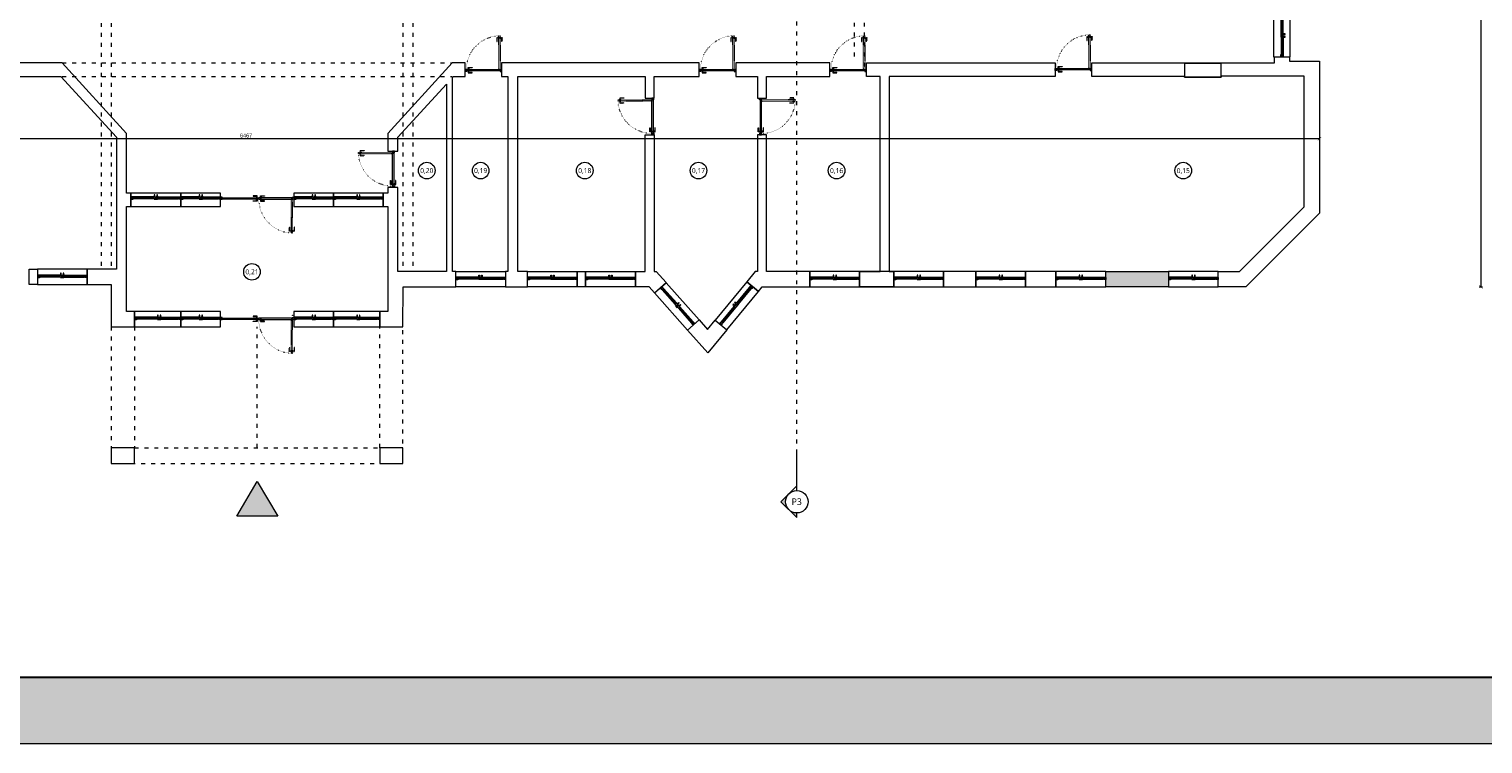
# Model space of a CAD drawing. Header units: millimetres. Extents: x -221 to 149158, y -114258 to 0.
# Tile 35 of 219: x 83825 to 88205, y -67503 to -65349. Entities that reach past the tile are written whole.
import ezdxf
from ezdxf.enums import TextEntityAlignment as Align

# ---------------------------------------------------------------- set-up
doc = ezdxf.new("R2010")
doc.units = ezdxf.units.MM
doc.linetypes.add('ACAD_ISO03W100', pattern=[30, 12, -18])
doc.linetypes.add('ACAD_ISO07W100', pattern=[3, 0, -3])
doc.layers.get('0').update_dxf_attribs({"lineweight": 0})
for name, color, linetype, lineweight in [('A-opisram.ART', 250, 'Continuous', 0), ('OPIS', 4, 'Continuous', 9), ('opis..KF', 250, 'Continuous', 15), ('stolarka_arch', 250, 'Continuous', 5), ('wypełnienie istn..KF', 250, 'Continuous', 0), ('ściany ist..KF', 61, 'Continuous', 5)]:
    doc.layers.add(name, color=color, linetype=linetype, lineweight=lineweight)
doc.layers.add('A-pomocram.ART', color=254, linetype='Continuous', lineweight=0, plot=False)
doc.layers.add('A-przekrycieram.ART', color=7, linetype='Continuous', lineweight=0, true_color=0xffffff)
doc.layers.add('instalacje_arch', color=7, linetype='Continuous', lineweight=30, true_color=0xd60000)
doc.styles.add('ARCH', font='segoeuil.ttf')
doc.styles.add('kamil', font='GOTHIC.TTF')
doc.dimstyles.new('100..KF', dxfattribs={"dimtxt": 12, "dimasz": 10, "dimexe": 5, "dimexo": 5, "dimgap": 3, "dimtad": 1, "dimdec": 1, "dimrnd": 0.5, "dimtxsty": 'kamil', "dimblk": 'ARCHTICK', "dimcen": 0, "dimclrd": 256, "dimclre": 256, "dimclrt": 256, "dimadec": 0, "dimazin": 0, "dimtfac": 1, "dimtdec": 1, "dimtofl": 0, "dimtmove": 0, "dimatfit": 3, "dimfxl": 10, "dimfxlon": 1, "dimlwd": 0, "dimlwe": 0, "dimarcsym": 0})

# ---------------------------------------------------------------- blocks, each defined once
blk = doc.blocks.new('*U1031')
at = {"layer": 'stolarka_arch', "lineweight": 0}
blk.add_lwpolyline([(0, 0), (138.4, 0), (138.4, -50), (0, -50)], close=True, dxfattribs=at)
at = {"layer": 'stolarka_arch'}
for points in [[(0, -22), (6, -22), (6, -23), (3, -23), (3, -28), (0, -28)], [(3, -23), (8, -23), (8, -29), (2, -29), (2, -28), (3, -28)], [(8, -26), (68, -26), (68, -23), (8, -23)], [(8, -26), (68, -26), (68, -29), (8, -29)], [(73, -23), (68, -23), (68, -29), (74, -29), (74, -28), (73, -28)], [(73, -30), (69, -30), (69, -29), (73, -29)], [(70, -22), (80, -22), (80, -23), (77, -23), (77, -28), (73, -28), (73, -23), (70, -23)], [(72, -35), (70, -35), (70, -30), (72, -30)], [(77, -23), (82, -23), (82, -29), (76, -29), (76, -28), (77, -28)], [(81, -30), (77, -30), (77, -29), (81, -29)], [(80, -35), (78, -35), (78, -30), (80, -30)], [(130.4, -26), (82, -26), (82, -23), (130.4, -23)], [(130.4, -26), (82, -26), (82, -29), (130.4, -29)], [(135.4, -23), (130.4, -23), (130.4, -29), (136.4, -29), (136.4, -28), (135.4, -28)], [(138.4, -22), (132.4, -22), (132.4, -23), (135.4, -23), (135.4, -28), (138.4, -28)]]:
    blk.add_lwpolyline(points, close=True, dxfattribs=at)
blk = doc.blocks.new('*U1054')
at = {"layer": 'stolarka_arch', "lineweight": 0}
blk.add_lwpolyline([(0, 0), (150, 0), (150, -46.1), (0, -46.1)], close=True, dxfattribs=at)
at = {"layer": 'stolarka_arch'}
for points in [[(0, -22), (6, -22), (6, -23), (3, -23), (3, -28), (0, -28)], [(3, -23), (8, -23), (8, -29), (2, -29), (2, -28), (3, -28)], [(8, -26), (68, -26), (68, -23), (8, -23)], [(8, -26), (68, -26), (68, -29), (8, -29)], [(73, -23), (68, -23), (68, -29), (74, -29), (74, -28), (73, -28)], [(73, -30), (69, -30), (69, -29), (73, -29)], [(70, -22), (80, -22), (80, -23), (77, -23), (77, -28), (73, -28), (73, -23), (70, -23)], [(72, -35), (70, -35), (70, -30), (72, -30)], [(77, -23), (82, -23), (82, -29), (76, -29), (76, -28), (77, -28)], [(81, -30), (77, -30), (77, -29), (81, -29)], [(80, -35), (78, -35), (78, -30), (80, -30)], [(142, -26), (82, -26), (82, -23), (142, -23)], [(142, -26), (82, -26), (82, -29), (142, -29)], [(147, -23), (142, -23), (142, -29), (148, -29), (148, -28), (147, -28)], [(150, -22), (144, -22), (144, -23), (147, -23), (147, -28), (150, -28)]]:
    blk.add_lwpolyline(points, close=True, dxfattribs=at)
blk = doc.blocks.new('*U1055')
at = {"layer": 'stolarka_arch', "lineweight": 0}
blk.add_lwpolyline([(0, 0), (150, 0), (150, -46.1), (0, -46.1)], close=True, dxfattribs=at)
at = {"layer": 'stolarka_arch'}
for points in [[(0, -22), (6, -22), (6, -23), (3, -23), (3, -28), (0, -28)], [(3, -23), (8, -23), (8, -29), (2, -29), (2, -28), (3, -28)], [(8, -26), (68, -26), (68, -23), (8, -23)], [(8, -26), (68, -26), (68, -29), (8, -29)], [(73, -23), (68, -23), (68, -29), (74, -29), (74, -28), (73, -28)], [(73, -30), (69, -30), (69, -29), (73, -29)], [(70, -22), (80, -22), (80, -23), (77, -23), (77, -28), (73, -28), (73, -23), (70, -23)], [(72, -35), (70, -35), (70, -30), (72, -30)], [(77, -23), (82, -23), (82, -29), (76, -29), (76, -28), (77, -28)], [(81, -30), (77, -30), (77, -29), (81, -29)], [(80, -35), (78, -35), (78, -30), (80, -30)], [(142, -26), (82, -26), (82, -23), (142, -23)], [(142, -26), (82, -26), (82, -29), (142, -29)], [(147, -23), (142, -23), (142, -29), (148, -29), (148, -28), (147, -28)], [(150, -22), (144, -22), (144, -23), (147, -23), (147, -28), (150, -28)]]:
    blk.add_lwpolyline(points, close=True, dxfattribs=at)
blk = doc.blocks.new('*U1056')
at = {"layer": 'stolarka_arch', "lineweight": 0}
blk.add_lwpolyline([(0, 0), (150, 0), (150, -46), (0, -46)], close=True, dxfattribs=at)
at = {"layer": 'stolarka_arch'}
for points in [[(0, -22), (6, -22), (6, -23), (3, -23), (3, -28), (0, -28)], [(3, -23), (8, -23), (8, -29), (2, -29), (2, -28), (3, -28)], [(8, -26), (68, -26), (68, -23), (8, -23)], [(8, -26), (68, -26), (68, -29), (8, -29)], [(73, -23), (68, -23), (68, -29), (74, -29), (74, -28), (73, -28)], [(73, -30), (69, -30), (69, -29), (73, -29)], [(70, -22), (80, -22), (80, -23), (77, -23), (77, -28), (73, -28), (73, -23), (70, -23)], [(72, -35), (70, -35), (70, -30), (72, -30)], [(77, -23), (82, -23), (82, -29), (76, -29), (76, -28), (77, -28)], [(81, -30), (77, -30), (77, -29), (81, -29)], [(80, -35), (78, -35), (78, -30), (80, -30)], [(142, -26), (82, -26), (82, -23), (142, -23)], [(142, -26), (82, -26), (82, -29), (142, -29)], [(147, -23), (142, -23), (142, -29), (148, -29), (148, -28), (147, -28)], [(150, -22), (144, -22), (144, -23), (147, -23), (147, -28), (150, -28)]]:
    blk.add_lwpolyline(points, close=True, dxfattribs=at)
blk = doc.blocks.new('*U998')
at = {"layer": 'stolarka_arch', "lineweight": 0}
blk.add_lwpolyline([(0, 0), (150, 0), (150, -46), (0, -46)], close=True, dxfattribs=at)
at = {"layer": 'stolarka_arch'}
for points in [[(0, -22), (6, -22), (6, -23), (3, -23), (3, -28), (0, -28)], [(3, -23), (8, -23), (8, -29), (2, -29), (2, -28), (3, -28)], [(8, -26), (68, -26), (68, -23), (8, -23)], [(8, -26), (68, -26), (68, -29), (8, -29)], [(73, -23), (68, -23), (68, -29), (74, -29), (74, -28), (73, -28)], [(73, -30), (69, -30), (69, -29), (73, -29)], [(70, -22), (80, -22), (80, -23), (77, -23), (77, -28), (73, -28), (73, -23), (70, -23)], [(72, -35), (70, -35), (70, -30), (72, -30)], [(77, -23), (82, -23), (82, -29), (76, -29), (76, -28), (77, -28)], [(81, -30), (77, -30), (77, -29), (81, -29)], [(80, -35), (78, -35), (78, -30), (80, -30)], [(142, -26), (82, -26), (82, -23), (142, -23)], [(142, -26), (82, -26), (82, -29), (142, -29)], [(147, -23), (142, -23), (142, -29), (148, -29), (148, -28), (147, -28)], [(150, -22), (144, -22), (144, -23), (147, -23), (147, -28), (150, -28)]]:
    blk.add_lwpolyline(points, close=True, dxfattribs=at)
blk = doc.blocks.new('*U999')
at = {"layer": 'stolarka_arch', "lineweight": 0}
blk.add_lwpolyline([(0, 0), (150, 0), (150, -46), (0, -46)], close=True, dxfattribs=at)
at = {"layer": 'stolarka_arch'}
for points in [[(0, -22), (6, -22), (6, -23), (3, -23), (3, -28), (0, -28)], [(3, -23), (8, -23), (8, -29), (2, -29), (2, -28), (3, -28)], [(8, -26), (68, -26), (68, -23), (8, -23)], [(8, -26), (68, -26), (68, -29), (8, -29)], [(73, -23), (68, -23), (68, -29), (74, -29), (74, -28), (73, -28)], [(73, -30), (69, -30), (69, -29), (73, -29)], [(70, -22), (80, -22), (80, -23), (77, -23), (77, -28), (73, -28), (73, -23), (70, -23)], [(72, -35), (70, -35), (70, -30), (72, -30)], [(77, -23), (82, -23), (82, -29), (76, -29), (76, -28), (77, -28)], [(81, -30), (77, -30), (77, -29), (81, -29)], [(80, -35), (78, -35), (78, -30), (80, -30)], [(142, -26), (82, -26), (82, -23), (142, -23)], [(142, -26), (82, -26), (82, -29), (142, -29)], [(147, -23), (142, -23), (142, -29), (148, -29), (148, -28), (147, -28)], [(150, -22), (144, -22), (144, -23), (147, -23), (147, -28), (150, -28)]]:
    blk.add_lwpolyline(points, close=True, dxfattribs=at)
blk = doc.blocks.new('*U993')
at = {"layer": 'stolarka_arch', "lineweight": 0}
blk.add_lwpolyline([(0, 0), (150, 0), (150, -46), (0, -46)], close=True, dxfattribs=at)
at = {"layer": 'stolarka_arch'}
for points in [[(0, -22), (6, -22), (6, -23), (3, -23), (3, -28), (0, -28)], [(3, -23), (8, -23), (8, -29), (2, -29), (2, -28), (3, -28)], [(8, -26), (68, -26), (68, -23), (8, -23)], [(8, -26), (68, -26), (68, -29), (8, -29)], [(73, -23), (68, -23), (68, -29), (74, -29), (74, -28), (73, -28)], [(73, -30), (69, -30), (69, -29), (73, -29)], [(70, -22), (80, -22), (80, -23), (77, -23), (77, -28), (73, -28), (73, -23), (70, -23)], [(72, -35), (70, -35), (70, -30), (72, -30)], [(77, -23), (82, -23), (82, -29), (76, -29), (76, -28), (77, -28)], [(81, -30), (77, -30), (77, -29), (81, -29)], [(80, -35), (78, -35), (78, -30), (80, -30)], [(142, -26), (82, -26), (82, -23), (142, -23)], [(142, -26), (82, -26), (82, -29), (142, -29)], [(147, -23), (142, -23), (142, -29), (148, -29), (148, -28), (147, -28)], [(150, -22), (144, -22), (144, -23), (147, -23), (147, -28), (150, -28)]]:
    blk.add_lwpolyline(points, close=True, dxfattribs=at)
blk = doc.blocks.new('*U994')
at = {"layer": 'stolarka_arch', "lineweight": 0}
blk.add_lwpolyline([(0, 0), (150, 0), (150, -46), (0, -46)], close=True, dxfattribs=at)
at = {"layer": 'stolarka_arch'}
for points in [[(0, -22), (6, -22), (6, -23), (3, -23), (3, -28), (0, -28)], [(3, -23), (8, -23), (8, -29), (2, -29), (2, -28), (3, -28)], [(8, -26), (68, -26), (68, -23), (8, -23)], [(8, -26), (68, -26), (68, -29), (8, -29)], [(73, -23), (68, -23), (68, -29), (74, -29), (74, -28), (73, -28)], [(73, -30), (69, -30), (69, -29), (73, -29)], [(70, -22), (80, -22), (80, -23), (77, -23), (77, -28), (73, -28), (73, -23), (70, -23)], [(72, -35), (70, -35), (70, -30), (72, -30)], [(77, -23), (82, -23), (82, -29), (76, -29), (76, -28), (77, -28)], [(81, -30), (77, -30), (77, -29), (81, -29)], [(80, -35), (78, -35), (78, -30), (80, -30)], [(142, -26), (82, -26), (82, -23), (142, -23)], [(142, -26), (82, -26), (82, -29), (142, -29)], [(147, -23), (142, -23), (142, -29), (148, -29), (148, -28), (147, -28)], [(150, -22), (144, -22), (144, -23), (147, -23), (147, -28), (150, -28)]]:
    blk.add_lwpolyline(points, close=True, dxfattribs=at)
blk = doc.blocks.new('*U995')
at = {"layer": 'stolarka_arch', "lineweight": 0}
blk.add_lwpolyline([(0, 0), (150, 0), (150, -46), (0, -46)], close=True, dxfattribs=at)
at = {"layer": 'stolarka_arch'}
for points in [[(0, -22), (6, -22), (6, -23), (3, -23), (3, -28), (0, -28)], [(3, -23), (8, -23), (8, -29), (2, -29), (2, -28), (3, -28)], [(8, -26), (68, -26), (68, -23), (8, -23)], [(8, -26), (68, -26), (68, -29), (8, -29)], [(73, -23), (68, -23), (68, -29), (74, -29), (74, -28), (73, -28)], [(73, -30), (69, -30), (69, -29), (73, -29)], [(70, -22), (80, -22), (80, -23), (77, -23), (77, -28), (73, -28), (73, -23), (70, -23)], [(72, -35), (70, -35), (70, -30), (72, -30)], [(77, -23), (82, -23), (82, -29), (76, -29), (76, -28), (77, -28)], [(81, -30), (77, -30), (77, -29), (81, -29)], [(80, -35), (78, -35), (78, -30), (80, -30)], [(142, -26), (82, -26), (82, -23), (142, -23)], [(142, -26), (82, -26), (82, -29), (142, -29)], [(147, -23), (142, -23), (142, -29), (148, -29), (148, -28), (147, -28)], [(150, -22), (144, -22), (144, -23), (147, -23), (147, -28), (150, -28)]]:
    blk.add_lwpolyline(points, close=True, dxfattribs=at)
blk = doc.blocks.new('*U988')
at = {"layer": 'stolarka_arch', "lineweight": 0}
blk.add_lwpolyline([(0, 0), (150, 0), (150, -46), (0, -46)], close=True, dxfattribs=at)
at = {"layer": 'stolarka_arch'}
for points in [[(0, -22), (6, -22), (6, -23), (3, -23), (3, -28), (0, -28)], [(3, -23), (8, -23), (8, -29), (2, -29), (2, -28), (3, -28)], [(8, -26), (68, -26), (68, -23), (8, -23)], [(8, -26), (68, -26), (68, -29), (8, -29)], [(73, -23), (68, -23), (68, -29), (74, -29), (74, -28), (73, -28)], [(73, -30), (69, -30), (69, -29), (73, -29)], [(70, -22), (80, -22), (80, -23), (77, -23), (77, -28), (73, -28), (73, -23), (70, -23)], [(72, -35), (70, -35), (70, -30), (72, -30)], [(77, -23), (82, -23), (82, -29), (76, -29), (76, -28), (77, -28)], [(81, -30), (77, -30), (77, -29), (81, -29)], [(80, -35), (78, -35), (78, -30), (80, -30)], [(142, -26), (82, -26), (82, -23), (142, -23)], [(142, -26), (82, -26), (82, -29), (142, -29)], [(147, -23), (142, -23), (142, -29), (148, -29), (148, -28), (147, -28)], [(150, -22), (144, -22), (144, -23), (147, -23), (147, -28), (150, -28)]]:
    blk.add_lwpolyline(points, close=True, dxfattribs=at)
blk = doc.blocks.new('*U989')
at = {"layer": 'stolarka_arch', "lineweight": 0}
blk.add_lwpolyline([(0, 0), (150, 0), (150, -46), (0, -46)], close=True, dxfattribs=at)
at = {"layer": 'stolarka_arch'}
for points in [[(0, -22), (6, -22), (6, -23), (3, -23), (3, -28), (0, -28)], [(3, -23), (8, -23), (8, -29), (2, -29), (2, -28), (3, -28)], [(8, -26), (68, -26), (68, -23), (8, -23)], [(8, -26), (68, -26), (68, -29), (8, -29)], [(73, -23), (68, -23), (68, -29), (74, -29), (74, -28), (73, -28)], [(73, -30), (69, -30), (69, -29), (73, -29)], [(70, -22), (80, -22), (80, -23), (77, -23), (77, -28), (73, -28), (73, -23), (70, -23)], [(72, -35), (70, -35), (70, -30), (72, -30)], [(77, -23), (82, -23), (82, -29), (76, -29), (76, -28), (77, -28)], [(81, -30), (77, -30), (77, -29), (81, -29)], [(80, -35), (78, -35), (78, -30), (80, -30)], [(142, -26), (82, -26), (82, -23), (142, -23)], [(142, -26), (82, -26), (82, -29), (142, -29)], [(147, -23), (142, -23), (142, -29), (148, -29), (148, -28), (147, -28)], [(150, -22), (144, -22), (144, -23), (147, -23), (147, -28), (150, -28)]]:
    blk.add_lwpolyline(points, close=True, dxfattribs=at)
blk = doc.blocks.new('*U990')
at = {"layer": 'stolarka_arch', "lineweight": 0}
blk.add_lwpolyline([(0, 0), (139.5, 0), (139.5, -46), (0, -46)], close=True, dxfattribs=at)
at = {"layer": 'stolarka_arch'}
for points in [[(0, -22), (6, -22), (6, -23), (3, -23), (3, -28), (0, -28)], [(3, -23), (8, -23), (8, -29), (2, -29), (2, -28), (3, -28)], [(8, -26), (68, -26), (68, -23), (8, -23)], [(8, -26), (68, -26), (68, -29), (8, -29)], [(73, -23), (68, -23), (68, -29), (74, -29), (74, -28), (73, -28)], [(73, -30), (69, -30), (69, -29), (73, -29)], [(70, -22), (80, -22), (80, -23), (77, -23), (77, -28), (73, -28), (73, -23), (70, -23)], [(72, -35), (70, -35), (70, -30), (72, -30)], [(77, -23), (82, -23), (82, -29), (76, -29), (76, -28), (77, -28)], [(81, -30), (77, -30), (77, -29), (81, -29)], [(80, -35), (78, -35), (78, -30), (80, -30)], [(131.5, -26), (82, -26), (82, -23), (131.5, -23)], [(131.5, -26), (82, -26), (82, -29), (131.5, -29)], [(136.5, -23), (131.5, -23), (131.5, -29), (137.5, -29), (137.5, -28), (136.5, -28)], [(139.5, -22), (133.5, -22), (133.5, -23), (136.5, -23), (136.5, -28), (139.5, -28)]]:
    blk.add_lwpolyline(points, close=True, dxfattribs=at)
blk = doc.blocks.new('*U996')
at = {"layer": 'stolarka_arch', "lineweight": 0}
blk.add_lwpolyline([(0, 0), (139.5, 0), (139.5, -46), (0, -46)], close=True, dxfattribs=at)
at = {"layer": 'stolarka_arch'}
for points in [[(0, -22), (6, -22), (6, -23), (3, -23), (3, -28), (0, -28)], [(3, -23), (8, -23), (8, -29), (2, -29), (2, -28), (3, -28)], [(8, -26), (68, -26), (68, -23), (8, -23)], [(8, -26), (68, -26), (68, -29), (8, -29)], [(73, -23), (68, -23), (68, -29), (74, -29), (74, -28), (73, -28)], [(73, -30), (69, -30), (69, -29), (73, -29)], [(70, -22), (80, -22), (80, -23), (77, -23), (77, -28), (73, -28), (73, -23), (70, -23)], [(72, -35), (70, -35), (70, -30), (72, -30)], [(77, -23), (82, -23), (82, -29), (76, -29), (76, -28), (77, -28)], [(81, -30), (77, -30), (77, -29), (81, -29)], [(80, -35), (78, -35), (78, -30), (80, -30)], [(131.5, -26), (82, -26), (82, -23), (131.5, -23)], [(131.5, -26), (82, -26), (82, -29), (131.5, -29)], [(136.5, -23), (131.5, -23), (131.5, -29), (137.5, -29), (137.5, -28), (136.5, -28)], [(139.5, -22), (133.5, -22), (133.5, -23), (136.5, -23), (136.5, -28), (139.5, -28)]]:
    blk.add_lwpolyline(points, close=True, dxfattribs=at)
blk = doc.blocks.new('*U992')
at = {"layer": 'stolarka_arch', "lineweight": 0}
blk.add_lwpolyline([(0, 0), (120.2, 0), (120.2, -46), (0, -46)], close=True, dxfattribs=at)
at = {"layer": 'stolarka_arch'}
for points in [[(0, -22), (6, -22), (6, -23), (3, -23), (3, -28), (0, -28)], [(3, -23), (8, -23), (8, -29), (2, -29), (2, -28), (3, -28)], [(8, -26), (53.1, -26), (53.1, -23), (8, -23)], [(8, -26), (53.1, -26), (53.1, -29), (8, -29)], [(58.1, -23), (53.1, -23), (53.1, -29), (59.1, -29), (59.1, -28), (58.1, -28)], [(58.1, -30), (54.1, -30), (54.1, -29), (58.1, -29)], [(55.1, -22), (65.1, -22), (65.1, -23), (62.1, -23), (62.1, -28), (58.1, -28), (58.1, -23), (55.1, -23)], [(57.1, -35), (55.1, -35), (55.1, -30), (57.1, -30)], [(62.1, -23), (67.1, -23), (67.1, -29), (61.1, -29), (61.1, -28), (62.1, -28)], [(66.1, -30), (62.1, -30), (62.1, -29), (66.1, -29)], [(65.1, -35), (63.1, -35), (63.1, -30), (65.1, -30)], [(112.2, -26), (67.1, -26), (67.1, -23), (112.2, -23)], [(112.2, -26), (67.1, -26), (67.1, -29), (112.2, -29)], [(117.2, -23), (112.2, -23), (112.2, -29), (118.2, -29), (118.2, -28), (117.2, -28)], [(120.2, -22), (114.2, -22), (114.2, -23), (117.2, -23), (117.2, -28), (120.2, -28)]]:
    blk.add_lwpolyline(points, close=True, dxfattribs=at)
blk = doc.blocks.new('*U997')
at = {"layer": 'stolarka_arch', "lineweight": 0}
blk.add_lwpolyline([(0, 0), (118.9, 0), (118.9, -46), (0, -46)], close=True, dxfattribs=at)
at = {"layer": 'stolarka_arch'}
for points in [[(0, -22), (6, -22), (6, -23), (3, -23), (3, -28), (0, -28)], [(3, -23), (8, -23), (8, -29), (2, -29), (2, -28), (3, -28)], [(8, -26), (52.5, -26), (52.5, -23), (8, -23)], [(8, -26), (52.5, -26), (52.5, -29), (8, -29)], [(57.5, -23), (52.5, -23), (52.5, -29), (58.5, -29), (58.5, -28), (57.5, -28)], [(57.5, -30), (53.5, -30), (53.5, -29), (57.5, -29)], [(54.5, -22), (64.5, -22), (64.5, -23), (61.5, -23), (61.5, -28), (57.5, -28), (57.5, -23), (54.5, -23)], [(56.5, -35), (54.5, -35), (54.5, -30), (56.5, -30)], [(61.5, -23), (66.5, -23), (66.5, -29), (60.5, -29), (60.5, -28), (61.5, -28)], [(65.5, -30), (61.5, -30), (61.5, -29), (65.5, -29)], [(64.5, -35), (62.5, -35), (62.5, -30), (64.5, -30)], [(110.9, -26), (66.5, -26), (66.5, -23), (110.9, -23)], [(110.9, -26), (66.5, -26), (66.5, -29), (110.9, -29)], [(115.9, -23), (110.9, -23), (110.9, -29), (116.9, -29), (116.9, -28), (115.9, -28)], [(118.9, -22), (112.9, -22), (112.9, -23), (115.9, -23), (115.9, -28), (118.9, -28)]]:
    blk.add_lwpolyline(points, close=True, dxfattribs=at)
blk = doc.blocks.new('*U991')
at = {"layer": 'stolarka_arch', "lineweight": 0}
blk.add_lwpolyline([(0, 0), (150, 0), (150, -40), (0, -40)], close=True, dxfattribs=at)
at = {"layer": 'stolarka_arch'}
for points in [[(0, -22), (6, -22), (6, -23), (3, -23), (3, -28), (0, -28)], [(3, -23), (8, -23), (8, -29), (2, -29), (2, -28), (3, -28)], [(8, -26), (68, -26), (68, -23), (8, -23)], [(8, -26), (68, -26), (68, -29), (8, -29)], [(73, -23), (68, -23), (68, -29), (74, -29), (74, -28), (73, -28)], [(73, -30), (69, -30), (69, -29), (73, -29)], [(70, -22), (80, -22), (80, -23), (77, -23), (77, -28), (73, -28), (73, -23), (70, -23)], [(72, -35), (70, -35), (70, -30), (72, -30)], [(77, -23), (82, -23), (82, -29), (76, -29), (76, -28), (77, -28)], [(81, -30), (77, -30), (77, -29), (81, -29)], [(80, -35), (78, -35), (78, -30), (80, -30)], [(142, -26), (82, -26), (82, -23), (142, -23)], [(142, -26), (82, -26), (82, -29), (142, -29)], [(147, -23), (142, -23), (142, -29), (148, -29), (148, -28), (147, -28)], [(150, -22), (144, -22), (144, -23), (147, -23), (147, -28), (150, -28)]]:
    blk.add_lwpolyline(points, close=True, dxfattribs=at)
blk = doc.blocks.new('*U1004')
at = {"layer": 'stolarka_arch', "linetype": 'ACAD_ISO03W100', "lineweight": 0, "ltscale": 0.1}
for points in [[(3.5, 97), (-1.5, 97), (-1.5, 85), (-0.5, 85), (-0.5, 95), (3.5, 95)], [(3.5, 98), (3.5, 94), (4.5, 94), (4.5, 98)], [(4.5, 102), (4.5, 0), (8.5, 0), (8.5, 102)], [(9.5, 98), (9.5, 94), (8.5, 94), (8.5, 98)], [(9.5, 97), (14.5, 97), (14.5, 85), (13.5, 85), (13.5, 95), (9.5, 95)]]:
    blk.add_lwpolyline(points, close=True, dxfattribs=at)
at = {"layer": 'stolarka_arch'}
for points in [[(5, -4), (5, -6), (0, -6), (0, 0), (4, 0), (4, -4), (5, -4)], [(106, 0), (4, 0), (4, -4), (106, -4)], [(101, 1), (101, 6), (89, 6), (89, 5), (99, 5), (99, 1)], [(102, 1), (98, 1), (98, 0), (102, 0)], [(106, 0), (216.9, 0), (216.9, -4), (106, -4)], [(110, 1), (114, 1), (114, 0), (110, 0)], [(111, 1), (111, 6), (123, 6), (123, 5), (113, 5), (113, 1)], [(215.9, -4), (215.9, -6), (220.9, -6), (220.9, 0), (216.9, 0), (216.9, -4), (215.9, -4)], [(101, -5), (101, -10), (89, -10), (89, -9), (99, -9), (99, -5)], [(102, -5), (98, -5), (98, -4), (102, -4)], [(110, -5), (114, -5), (114, -4), (110, -4)], [(111, -5), (111, -10), (123, -10), (123, -9), (113, -9), (113, -5)]]:
    blk.add_lwpolyline(points, close=True, dxfattribs=at)
for centre in [(4, 0.5), (216.9, 0.5)]:
    blk.add_circle(centre, 0.5, dxfattribs=at)
at = {"layer": 'stolarka_arch', "linetype": 'ACAD_ISO07W100', "lineweight": 0, "ltscale": 0.5}
blk.add_arc((4, 0), 102, 0, 89.6506, dxfattribs=at)
blk = doc.blocks.new('*U1008')
at = {"layer": 'stolarka_arch', "lineweight": 0}
blk.add_lwpolyline([(0, 0), (150, 0), (150, -40), (0, -40)], close=True, dxfattribs=at)
at = {"layer": 'stolarka_arch'}
for points in [[(0, -22), (6, -22), (6, -23), (3, -23), (3, -28), (0, -28)], [(3, -23), (8, -23), (8, -29), (2, -29), (2, -28), (3, -28)], [(8, -26), (68, -26), (68, -23), (8, -23)], [(8, -26), (68, -26), (68, -29), (8, -29)], [(73, -23), (68, -23), (68, -29), (74, -29), (74, -28), (73, -28)], [(73, -30), (69, -30), (69, -29), (73, -29)], [(70, -22), (80, -22), (80, -23), (77, -23), (77, -28), (73, -28), (73, -23), (70, -23)], [(72, -35), (70, -35), (70, -30), (72, -30)], [(77, -23), (82, -23), (82, -29), (76, -29), (76, -28), (77, -28)], [(81, -30), (77, -30), (77, -29), (81, -29)], [(80, -35), (78, -35), (78, -30), (80, -30)], [(142, -26), (82, -26), (82, -23), (142, -23)], [(142, -26), (82, -26), (82, -29), (142, -29)], [(147, -23), (142, -23), (142, -29), (148, -29), (148, -28), (147, -28)], [(150, -22), (144, -22), (144, -23), (147, -23), (147, -28), (150, -28)]]:
    blk.add_lwpolyline(points, close=True, dxfattribs=at)
blk = doc.blocks.new('*U1002')
at = {"layer": 'stolarka_arch', "lineweight": 0}
blk.add_lwpolyline([(0, 0), (120.2, 0), (120.2, -40), (0, -40)], close=True, dxfattribs=at)
at = {"layer": 'stolarka_arch'}
for points in [[(0, -22), (6, -22), (6, -23), (3, -23), (3, -28), (0, -28)], [(3, -23), (8, -23), (8, -29), (2, -29), (2, -28), (3, -28)], [(8, -26), (53.1, -26), (53.1, -23), (8, -23)], [(8, -26), (53.1, -26), (53.1, -29), (8, -29)], [(58.1, -23), (53.1, -23), (53.1, -29), (59.1, -29), (59.1, -28), (58.1, -28)], [(58.1, -30), (54.1, -30), (54.1, -29), (58.1, -29)], [(55.1, -22), (65.1, -22), (65.1, -23), (62.1, -23), (62.1, -28), (58.1, -28), (58.1, -23), (55.1, -23)], [(57.1, -35), (55.1, -35), (55.1, -30), (57.1, -30)], [(62.1, -23), (67.1, -23), (67.1, -29), (61.1, -29), (61.1, -28), (62.1, -28)], [(66.1, -30), (62.1, -30), (62.1, -29), (66.1, -29)], [(65.1, -35), (63.1, -35), (63.1, -30), (65.1, -30)], [(112.2, -26), (67.1, -26), (67.1, -23), (112.2, -23)], [(112.2, -26), (67.1, -26), (67.1, -29), (112.2, -29)], [(117.2, -23), (112.2, -23), (112.2, -29), (118.2, -29), (118.2, -28), (117.2, -28)], [(120.2, -22), (114.2, -22), (114.2, -23), (117.2, -23), (117.2, -28), (120.2, -28)]]:
    blk.add_lwpolyline(points, close=True, dxfattribs=at)
blk = doc.blocks.new('*U1012')
at = {"layer": 'stolarka_arch', "lineweight": 0}
blk.add_lwpolyline([(0, 0), (118.9, 0), (118.9, -40), (0, -40)], close=True, dxfattribs=at)
at = {"layer": 'stolarka_arch'}
for points in [[(0, -22), (6, -22), (6, -23), (3, -23), (3, -28), (0, -28)], [(3, -23), (8, -23), (8, -29), (2, -29), (2, -28), (3, -28)], [(8, -26), (52.5, -26), (52.5, -23), (8, -23)], [(8, -26), (52.5, -26), (52.5, -29), (8, -29)], [(57.5, -23), (52.5, -23), (52.5, -29), (58.5, -29), (58.5, -28), (57.5, -28)], [(57.5, -30), (53.5, -30), (53.5, -29), (57.5, -29)], [(54.5, -22), (64.5, -22), (64.5, -23), (61.5, -23), (61.5, -28), (57.5, -28), (57.5, -23), (54.5, -23)], [(56.5, -35), (54.5, -35), (54.5, -30), (56.5, -30)], [(61.5, -23), (66.5, -23), (66.5, -29), (60.5, -29), (60.5, -28), (61.5, -28)], [(65.5, -30), (61.5, -30), (61.5, -29), (65.5, -29)], [(64.5, -35), (62.5, -35), (62.5, -30), (64.5, -30)], [(110.9, -26), (66.5, -26), (66.5, -23), (110.9, -23)], [(110.9, -26), (66.5, -26), (66.5, -29), (110.9, -29)], [(115.9, -23), (110.9, -23), (110.9, -29), (116.9, -29), (116.9, -28), (115.9, -28)], [(118.9, -22), (112.9, -22), (112.9, -23), (115.9, -23), (115.9, -28), (118.9, -28)]]:
    blk.add_lwpolyline(points, close=True, dxfattribs=at)
blk = doc.blocks.new('*U1006')
at = {"layer": 'stolarka_arch', "lineweight": 0}
blk.add_lwpolyline([(0, 0), (150, 0), (150, -46.4), (0, -46.4)], close=True, dxfattribs=at)
at = {"layer": 'stolarka_arch'}
for points in [[(0, -22), (6, -22), (6, -23), (3, -23), (3, -28), (0, -28)], [(3, -23), (8, -23), (8, -29), (2, -29), (2, -28), (3, -28)], [(8, -26), (68, -26), (68, -23), (8, -23)], [(8, -26), (68, -26), (68, -29), (8, -29)], [(73, -23), (68, -23), (68, -29), (74, -29), (74, -28), (73, -28)], [(73, -30), (69, -30), (69, -29), (73, -29)], [(70, -22), (80, -22), (80, -23), (77, -23), (77, -28), (73, -28), (73, -23), (70, -23)], [(72, -35), (70, -35), (70, -30), (72, -30)], [(77, -23), (82, -23), (82, -29), (76, -29), (76, -28), (77, -28)], [(81, -30), (77, -30), (77, -29), (81, -29)], [(80, -35), (78, -35), (78, -30), (80, -30)], [(142, -26), (82, -26), (82, -23), (142, -23)], [(142, -26), (82, -26), (82, -29), (142, -29)], [(147, -23), (142, -23), (142, -29), (148, -29), (148, -28), (147, -28)], [(150, -22), (144, -22), (144, -23), (147, -23), (147, -28), (150, -28)]]:
    blk.add_lwpolyline(points, close=True, dxfattribs=at)
blk = doc.blocks.new('*U650')
at = {"layer": 'stolarka_arch', "linetype": 'ACAD_ISO03W100', "lineweight": 0, "ltscale": 0.1}
for points in [[(3.5, 97), (-1.5, 97), (-1.5, 85), (-0.5, 85), (-0.5, 95), (3.5, 95)], [(3.5, 98), (3.5, 94), (4.5, 94), (4.5, 98)], [(4.5, 102), (4.5, 0), (8.5, 0), (8.5, 102)], [(9.5, 98), (9.5, 94), (8.5, 94), (8.5, 98)], [(9.5, 97), (14.5, 97), (14.5, 85), (13.5, 85), (13.5, 95), (9.5, 95)]]:
    blk.add_lwpolyline(points, close=True, dxfattribs=at)
at = {"layer": 'stolarka_arch'}
for points in [[(5, -4), (5, -6), (0, -6), (0, 0), (4, 0), (4, -4), (5, -4)], [(106, 0), (4, 0), (4, -4), (106, -4)], [(101, 1), (101, 6), (89, 6), (89, 5), (99, 5), (99, 1)], [(102, 1), (98, 1), (98, 0), (102, 0)], [(105, -4), (105, -6), (110, -6), (110, 0), (106, 0), (106, -4), (105, -4)], [(101, -5), (101, -10), (89, -10), (89, -9), (99, -9), (99, -5)], [(102, -5), (98, -5), (98, -4), (102, -4)]]:
    blk.add_lwpolyline(points, close=True, dxfattribs=at)
blk.add_circle((4, 0.5), 0.5, dxfattribs=at)
at = {"layer": 'stolarka_arch', "linetype": 'ACAD_ISO07W100', "lineweight": 0, "ltscale": 0.5}
blk.add_arc((4, 0), 102, 0, 89.6506, dxfattribs=at)
blk = doc.blocks.new('nr pom')
at = {"layer": 'opis..KF', "lineweight": 20}
blk.add_circle((0, 0), 25, dxfattribs=at)
at = {"layer": 'opis..KF', "style": 'ARCH'}
blk.add_attdef('00', text='', height=15, dxfattribs=at).set_placement((0, 0), align=Align.MIDDLE_CENTER)
blk = doc.blocks.new('*U1228')
at = {"layer": 'instalacje_arch', "lineweight": 20, "true_color": 0xf4ee51}
h = blk.add_hatch(color=41, dxfattribs=at)
h.dxf.hatch_style = 1
h.paths.add_polyline_path([(0, 33.8), (0, 47.7), (-23.9, 23.9, -0.198912)])
h.paths.add_polyline_path([(-47.7, 0), (-23.9, -23.9, -0.198912), (-33.8, 0, -0.198912), (-23.9, 23.9)])
h = blk.add_hatch(color=41, dxfattribs=at)
h.dxf.hatch_style = 1
h.paths.add_polyline_path([(-23.9, -4262.5), (0, -4286.4), (0, -4272.4, -0.198912)])
h.paths.add_polyline_path([(-23.9, -4262.5, -0.198912), (-33.8, -4238.7, -0.198912), (-23.9, -4214.8), (-47.7, -4238.7)])
at = {"layer": 'instalacje_arch', "color": 41, "linetype": 'ACAD_ISO03W100', "lineweight": 9, "true_color": 0xf4ee51}
blk.add_line((0, -4093.7), (0, -145), dxfattribs=at)
at = {"layer": 'instalacje_arch', "color": 41, "lineweight": 20, "true_color": 0xf4ee51}
for points in [[(0, -33.8), (0, -47.7), (-47.7, 0), (0, 47.7), (0, 33.8)], [(0, -45), (0, -145)], [(0, -4193.7), (0, -4093.7)], [(0, -4204.9), (0, -4190.9), (-47.7, -4238.7), (0, -4286.4), (0, -4272.4)]]:
    blk.add_lwpolyline(points, dxfattribs=at)
for centre in [(0, 0), (0, -4238.7)]:
    blk.add_circle(centre, 33.8, dxfattribs=at)
at = {"layer": 'instalacje_arch', "color": 41, "true_color": 0xf4ee51, "style": 'ARCH'}
for tag, p in [('P1', (0, 0)), ('P2', (0, -4238.7))]:
    blk.add_attdef(tag, text='', height=20, rotation=180, dxfattribs=at).set_placement(p, align=Align.MIDDLE_CENTER)
blk = doc.blocks.new('*U1674')
at = {"layer": 'A-przekrycieram.ART'}
h = blk.add_hatch(color=256, dxfattribs=at)
h.dxf.hatch_style = 1
h.paths.add_polyline_path([(0, 4200), (5940, 4200), (5940, 0), (0, 0)])
h.paths.add_polyline_path([(200, 4100), (5840, 4100), (5840, 100), (200, 100)], flags=16)
at = {"layer": 'A-opisram.ART', "lineweight": 30}
blk.add_lwpolyline([(200, 4100), (5840, 4100), (5840, 100), (200, 100)], close=True, dxfattribs=at)
at = {"layer": 'A-pomocram.ART'}
blk.add_lwpolyline([(0, 4200), (5940, 4200), (5940, 0), (0, 0)], close=True, dxfattribs=at)
blk = doc.blocks.new('_ArchTick')
at = {"color": 0, "linetype": 'ByBlock', "const_width": 0.15}
blk.add_lwpolyline([(-0.5, -0.5), (0.5, 0.5)], dxfattribs=at)
blk = doc.blocks.new('*D1723')
at = {"layer": 'Defpoints', "color": 0, "linetype": 'ByBlock', "lineweight": 50, "transparency": 16777216}
for p in [(87498.6, -62685), (87163.1, -66126), (88198.9, -66126)]:
    blk.add_point(p, dxfattribs=at)
at = {"layer": 'OPIS', "linetype": 'Continuous', "lineweight": 0, "transparency": 16777216}
for p, q in [((88193.9, -62685), (88203.9, -62685)), ((88198.9, -62685), (88198.9, -66126)), ((88193.9, -66126), (88203.9, -66126))]:
    blk.add_line(p, q, dxfattribs=at)
at = {"layer": 'OPIS', "linetype": 'ByBlock', "lineweight": 0, "transparency": 16777216, "xscale": 10, "yscale": 10, "zscale": 10}
for p, rotation in [((88198.9, -62685), 90), ((88198.9, -66126), 270)]:
    blk.add_blockref('_ArchTick', p, dxfattribs=dict(at, rotation=rotation))
at = {"layer": 'OPIS', "linetype": 'ByBlock', "lineweight": 50, "transparency": 16777216, "insert": (88189.6, -64405.5), "char_height": 12, "attachment_point": 5, "rotation": 90, "style": 'kamil'}
blk.add_mtext('3441', dxfattribs=at)
blk = doc.blocks.new('*D1724')
at = {"layer": 'Defpoints', "color": 0, "linetype": 'ByBlock', "lineweight": 50, "transparency": 16777216}
for p in [(81245.5, -65671.1), (87712.6, -65674.8), (87712.6, -65679.4)]:
    blk.add_point(p, dxfattribs=at)
at = {"layer": 'OPIS', "linetype": 'Continuous', "lineweight": 0, "transparency": 16777216}
for p, q in [((81245.5, -65676.1), (81245.5, -65684.4)), ((81245.5, -65679.4), (87712.6, -65679.4)), ((87712.6, -65679.4), (87712.6, -65684.4))]:
    blk.add_line(p, q, dxfattribs=at)
at = {"layer": 'OPIS', "linetype": 'ByBlock', "lineweight": 0, "transparency": 16777216, "xscale": 10, "yscale": 10, "zscale": 10, "rotation": 180}
blk.add_blockref('_ArchTick', (81245.5, -65679.4), dxfattribs=at)
at = {"layer": 'OPIS', "linetype": 'ByBlock', "lineweight": 0, "transparency": 16777216, "xscale": 10, "yscale": 10, "zscale": 10}
blk.add_blockref('_ArchTick', (87712.6, -65679.4), dxfattribs=at)
at = {"layer": 'OPIS', "linetype": 'ByBlock', "lineweight": 50, "transparency": 16777216, "insert": (84479.1, -65670.1), "char_height": 12, "attachment_point": 5, "style": 'kamil'}
blk.add_mtext('6467', dxfattribs=at)

msp = doc.modelspace()

# ---------------------------------------------------------------- hatches: boundary and pattern name
at = {"linetype": 'ByBlock', "true_color": 0x636466}
h = msp.add_hatch(color=251, dxfattribs=at)
h.dxf.hatch_style = 1
h.paths.add_polyline_path([(84512.75, -66712.6), (84451.03, -66816.88), (84574.47, -66816.88)])
at = {"layer": 'wypełnienie istn..KF', "true_color": 0xc8c8c8}
h = msp.add_hatch(color=9, dxfattribs=at)
h.dxf.hatch_style = 1
h.paths.add_polyline_path([(87257.48, -66080), (87121.75, -66080), (87068.67, -66080), (87068.67, -66126), (87257.48, -66126)])

# ---------------------------------------------------------------- linework, layer by layer
at = {"linetype": 'ACAD_ISO03W100'}
for p, q in [((86310.61, -64339.99), (86310.61, -65446.8)), ((86340.61, -64339.99), (86340.61, -65461.99)), ((83924.65, -65450.99), (85099.65, -65450.99)), ((83924.65, -65492), (85099.65, -65492)), ((84512.15, -66611.08), (84512.07, -66246))]:
    msp.add_line(p, q, dxfattribs=at)
for points in [[(84042.65, -64940.99), (84042.65, -66072.95)], [(84072.65, -64940.99), (84072.65, -66072.95)], [(84951.64, -64940.99), (84951.64, -66072.95)], [(84981.64, -64940.99), (84981.64, -66072.95)], [(84072.65, -66246), (84072.65, -66658.08), (84951.65, -66658.08), (84951.65, -66246)], [(84142.65, -66246), (84142.65, -66611.08), (84881.65, -66611.08), (84881.65, -66246)]]:
    msp.add_lwpolyline(points, dxfattribs=at)
at = {"linetype": 'ByBlock'}
msp.add_lwpolyline([(84451.03, -66816.88), (84512.75, -66712.6), (84574.47, -66816.88), (84451.03, -66816.88)], dxfattribs=at)
at = {"layer": 'stolarka_arch'}
for points in [[(84407.37, -66220), (84407.37, -66218), (84402.37, -66218), (84402.37, -66224), (84406.37, -66224), (84406.37, -66220), (84407.37, -66220)], [(84512.24, -66219), (84512.24, -66214), (84500.24, -66214), (84500.24, -66215), (84510.24, -66215), (84510.24, -66219)], [(84618.24, -66220), (84618.24, -66218), (84623.24, -66218), (84623.24, -66224), (84619.24, -66224), (84619.24, -66220), (84618.24, -66220)], [(84517.24, -66224), (84406.37, -66224), (84406.37, -66220), (84517.24, -66220)], [(84512.24, -66225), (84512.24, -66230), (84500.24, -66230), (84500.24, -66229), (84510.24, -66229), (84510.24, -66225)], [(84513.24, -66219), (84509.24, -66219), (84509.24, -66220), (84513.24, -66220)], [(84513.24, -66225), (84509.24, -66225), (84509.24, -66224), (84513.24, -66224)], [(84517.24, -66224), (84619.24, -66224), (84619.24, -66220), (84517.24, -66220)], [(84521.24, -66219), (84525.24, -66219), (84525.24, -66220), (84521.24, -66220)], [(84521.24, -66225), (84525.24, -66225), (84525.24, -66224), (84521.24, -66224)], [(84522.24, -66225), (84522.24, -66230), (84534.24, -66230), (84534.24, -66229), (84524.24, -66229), (84524.24, -66225)]]:
    msp.add_lwpolyline(points, close=True, dxfattribs=at)
at = {"layer": 'stolarka_arch', "linetype": 'ACAD_ISO03W100', "lineweight": 0, "ltscale": 0.1}
for points in [[(84618.74, -66326), (84618.74, -66224), (84614.74, -66224), (84614.74, -66326)], [(84613.74, -66321), (84608.74, -66321), (84608.74, -66309), (84609.74, -66309), (84609.74, -66319), (84613.74, -66319)], [(84613.74, -66322), (84613.74, -66318), (84614.74, -66318), (84614.74, -66322)], [(84619.74, -66322), (84619.74, -66318), (84618.74, -66318), (84618.74, -66322)], [(84619.74, -66321), (84624.74, -66321), (84624.74, -66309), (84623.74, -66309), (84623.74, -66319), (84619.74, -66319)]]:
    msp.add_lwpolyline(points, close=True, dxfattribs=at)
at = {"layer": 'stolarka_arch'}
for centre in [(84619.24, -66211.5), (84406.37, -66224.5), (84619.24, -66224.5)]:
    msp.add_circle(centre, 0.5, dxfattribs=at)
at = {"layer": 'stolarka_arch', "linetype": 'ACAD_ISO07W100', "lineweight": 0, "ltscale": 0.5}
msp.add_arc((84619.24, -66224), 102, 180, 269.65063, dxfattribs=at)
at = {"layer": 'ściany ist..KF', "linetype": 'ByBlock'}
for p, q in [((84142.65, -66611.08), (84072.65, -66611.08)), ((84072.65, -66611.08), (84072.65, -66658.08)), ((84142.65, -66658.08), (84142.65, -66611.08)), ((84142.65, -66658.08), (84142.65, -66611.08)), ((84951.65, -66611.08), (84881.65, -66611.08)), ((84881.65, -66611.08), (84881.65, -66658.08)), ((84951.65, -66658.08), (84951.65, -66611.08)), ((84951.65, -66658.08), (84951.65, -66611.08)), ((84072.65, -66658.08), (84142.65, -66658.08)), ((84881.65, -66658.08), (84951.65, -66658.08))]:
    msp.add_line(p, q, dxfattribs=at)
for points in [[(84072.65, -66246), (84142.65, -66246), (84142.65, -66200), (84118.65, -66200), (84118.65, -65883.53), (84132.15, -65883.53), (84132.15, -65843.53), (84118.65, -65843.53), (84118.65, -65663.47), (83924.65, -65450.99), (82751.64, -65450.99), (82751.64, -65492), (82864.07, -65492), (82864.07, -65501), (83007.07, -65501), (83007.07, -65492), (83921.46, -65492), (84088.64, -65675.11), (84088.64, -66072.95), (84000.41, -66072.95), (84000.41, -66118.95), (84072.65, -66118.95), (84072.65, -66246)], [(84881.65, -66200), (84881.65, -66246), (84951.65, -66246.06), (84951.76, -66126), (85110.55, -66126), (85110.55, -66080), (85101.22, -66080), (85101.22, -65494.34), (85103.35, -65492), (85138.9, -65492), (85138.9, -65450.99), (85099.65, -65450.99), (84905.65, -65663.47), (84905.65, -65716.95), (84936.03, -65716.95), (84936.03, -65675.25), (85082.37, -65514.98), (85082.37, -66080), (84936.03, -66080), (84936.03, -65826.95), (84905.65, -65826.95), (84905.65, -65843.53), (84892.15, -65843.53), (84892.15, -65883.53), (84905.65, -65883.53), (84905.65, -66200), (84881.65, -66200)], [(85843.97, -65492), (85843.97, -65450.99), (85248.9, -65450.99), (85248.9, -65492), (85267.89, -65492), (85267.89, -66080.01), (85260.55, -66080), (85260.55, -66126.02), (85326.62, -66126.01), (85326.62, -66080.01), (85297.89, -66080.01), (85297.89, -65492), (85681.03, -65492), (85681.03, -65557.93), (85708.03, -65557.93), (85708.03, -65492), (85843.97, -65492)], [(85953.97, -65492), (86019.75, -65492), (86019.75, -65557.93), (86046.75, -65557.93), (86046.75, -65492), (86237.44, -65492), (86237.44, -65450.99), (85953.97, -65450.99), (85953.97, -65492)], [(86347.44, -65492), (86347.44, -65450.99), (86916.64, -65450.99), (86916.64, -65492), (86416.03, -65492), (86416.03, -66080), (86430.1, -66080), (86430.1, -66126), (86327.19, -66126), (86327.19, -66080), (86389.03, -66080), (86389.03, -65492), (86347.44, -65492)], [(87026.64, -65492), (87026.64, -65450.99), (87576.61, -65450.99), (87576.61, -65432.5), (87622.61, -65432.5), (87622.61, -65445.51), (87712.61, -65445.51), (87712.61, -65904.08), (87490.11, -66126), (87407.48, -66126), (87407.48, -66080), (87471.09, -66080), (87666.61, -65884.99), (87666.61, -65491.51), (87416.61, -65491.51), (87416.61, -65493.99), (87305.61, -65493.99), (87305.61, -65492), (87026.64, -65492)], [(85651.73, -66126.02), (85651.73, -66080.02), (85681.03, -66080.02), (85681.03, -65667.93), (85708.03, -65667.93), (85708.03, -66080), (85714.34, -66080), (85743.98, -66113.38), (85709.55, -66143.94), (85693.67, -66126.02), (85651.73, -66126.02)], [(86019.75, -65667.93), (86019.75, -66080), (86012.41, -66080), (85987.35, -66110.66), (86022.9, -66140.01), (86034.11, -66126), (86177.19, -66126), (86177.19, -66080), (86046.75, -66080), (86046.75, -65667.93), (86019.75, -65667.93)], [(87068.67, -66126), (87068.67, -66080), (87139.61, -66080)], [(87139.61, -66080), (87257.48, -66080), (87257.48, -66126), (87068.67, -66126)], [(85927.31, -66255.62), (85870.11, -66325.04), (85809.02, -66256.22), (85843.49, -66225.66), (85868.83, -66254.25), (85891.84, -66226.33), (85927.39, -66255.68)]]:
    msp.add_lwpolyline(points, dxfattribs=at)
for points in [[(87305.61, -65493.99), (87416.61, -65493.99), (87416.61, -65453.49), (87305.61, -65453.49)], [(83850.41, -66119.01), (83825.3, -66119.01), (83825.3, -66073.01), (83850.41, -66073.01)], [(85501.73, -66126.02), (85476.62, -66126.02), (85476.62, -66080.02), (85501.73, -66080.02)], [(86327.19, -66126), (86430.1, -66126), (86430.1, -66080), (86327.19, -66080)], [(86580.1, -66126), (86677.26, -66126), (86677.26, -66080), (86580.1, -66080)], [(86827.26, -66126), (86918.67, -66126), (86918.67, -66080), (86827.26, -66080)]]:
    msp.add_lwpolyline(points, close=True, dxfattribs=at)

# ---------------------------------------------------------------- block references
at = {"xscale": 2, "yscale": 2, "zscale": 2}
msp.add_blockref('*U1674', (79788.68, -67503.22), dxfattribs=at)
at = {"layer": 'instalacje_arch'}
ref = msp.add_blockref('*U1228', (86137.97, -62534.67), dxfattribs=at)
ref.add_attrib('P2', 'P3', dxfattribs={"color": 41, "true_color": 0xf4ee51, "height": 20, "style": 'ARCH'}).set_placement((86137.72, -66773.33), align=Align.MIDDLE_CENTER)
ref.add_attrib('P1', 'P3', dxfattribs={"color": 41, "true_color": 0xf4ee51, "height": 20, "style": 'ARCH'}).set_placement((86137.72, -62534.67), align=Align.MIDDLE_CENTER)
at = {"layer": 'opis..KF', "color": 30}
for p, values in [((85023.36, -65775.72), {'00': '0,20'}), ((85185.64, -65775.72), {'00': '0,19'}), ((85499.31, -65775.72), {'00': '0,18'}), ((85841.79, -65775.72), {'00': '0,17'}), ((86257.9, -65775.72), {'00': '0,16'}), ((87302.18, -65775.72), {'00': '0,15'}), ((84496.75, -66080.74), {'00': '0,21'})]:
    msp.add_blockref('nr pom', p, dxfattribs=at).add_auto_attribs(values)
at = {"layer": 'stolarka_arch', "color": 5, "xscale": -1}
for name, p, rotation in [('*U1031', (87573.77, -65294.12), 89.99999457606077), ('*U650', (85701.65, -65557.93), 90), ('*U650', (84919.93, -65716.95), 90), ('*U1008', (84132.15, -65883.53), 180), ('*U1002', (84282.15, -65883.53), 180), ('*U1012', (84623.24, -65883.53), 180), ('*U991', (84742.15, -65883.53), 180), ('*U1055', (85927.39, -66255.68), 230.4541582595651), ('*U996', (84142.65, -66246), 180), ('*U992', (84282.15, -66246), 180), ('*U997', (84623.24, -66246), 180), ('*U990', (84742.15, -66246), 180)]:
    msp.add_blockref(name, p, dxfattribs=dict(at, rotation=rotation))
for p in [(85248.9, -65471.27), (85953.97, -65471.27), (86347.44, -65471.27), (87026.64, -65468.27)]:
    msp.add_blockref('*U650', p, dxfattribs=at)
at = {"layer": 'stolarka_arch', "color": 5}
for name, p, rotation in [('*U650', (86031.65, -65557.93), 270), ('*U1004', (84623.24, -65861.53), 180), ('*U1054', (85809.07, -66256.18), 131.5985958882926)]:
    msp.add_blockref(name, p, dxfattribs=dict(at, rotation=rotation))
at = {"layer": 'stolarka_arch', "xscale": -1, "rotation": 180}
for name, p in [('*U1006', (83850.41, -66119.38)), ('*U994', (86177.19, -66126)), ('*U995', (86430.1, -66126)), ('*U988', (86677.26, -66126)), ('*U989', (86918.67, -66126)), ('*U993', (87257.48, -66126))]:
    msp.add_blockref(name, p, dxfattribs=at)
at = {"layer": 'stolarka_arch', "rotation": 180}
for name, p in [('*U1056', (85260.55, -66126.02)), ('*U998', (85476.62, -66126.03)), ('*U999', (85651.73, -66126.02))]:
    msp.add_blockref(name, p, dxfattribs=at)

# ---------------------------------------------------------------- dimensions: what is measured, and where the dimension line sits
at = {"layer": 'OPIS', "color": 1, "linetype": 'ByBlock', "lineweight": 50}
dim = msp.add_linear_dim(base=(88198.9, -66126), p1=(87498.61, -62684.99), p2=(87163.08, -66126), angle=90, dimstyle='100..KF', override={"dimfxl": 5}, dxfattribs=at)
dim.commit()
dim.dimension.update_dxf_attribs({"geometry": '*D1723', "text_midpoint": (88189.6, -64405.5)})
dim = msp.add_linear_dim(base=(87712.61, -65679.42), p1=(81245.55, -65671.11), p2=(87712.61, -65674.8), dimstyle='100..KF', override={"dimfxl": 5}, dxfattribs=at)
dim.commit()
dim.dimension.update_dxf_attribs({"geometry": '*D1724', "text_midpoint": (84479.08, -65670.12)})

doc.saveas('drawing.dxf')
